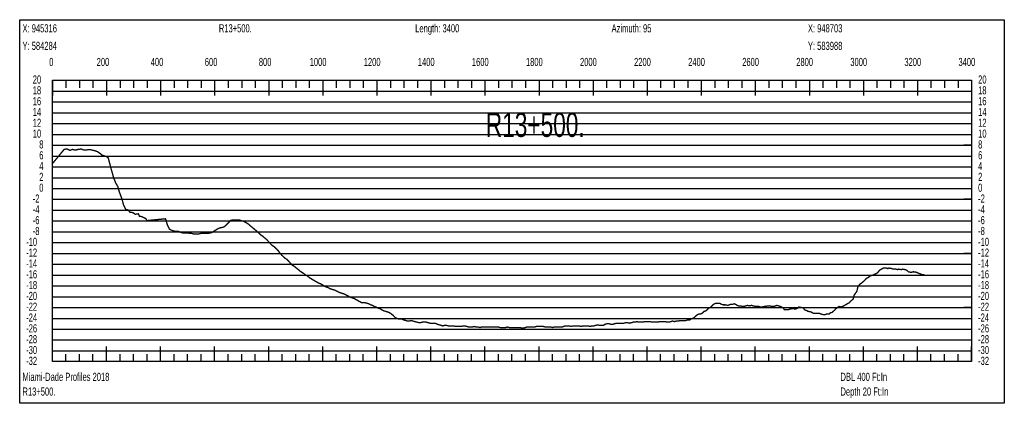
# Model space of a CAD drawing. Header units: inches. Extents: x 471865 to 538526, y 1054316 to 1102451.
# Tile 44 of 131: x 472007 to 475650, y 1078754 to 1080172. Entities that reach past the tile are written whole.
import ezdxf

# ---------------------------------------------------------------- set-up
doc = ezdxf.new("R2010")
doc.units = ezdxf.units.IN
doc.header["$MEASUREMENT"] = 0
for name, color, linetype in [('LABELS', 7, 'Continuous'), ('X_Gr1', 7, 'Continuous'), ('XSECTION', 7, 'Continuous')]:
    doc.layers.add(name, color=color, linetype=linetype)
doc.styles.get("Standard").update_dxf_attribs({"font": 'arial.ttf'})

msp = doc.modelspace()

# ---------------------------------------------------------------- linework, layer by layer
at = {"layer": 'X_Gr1', "color": 6, "linetype": 'Continuous', "lineweight": 18, "true_color": 0xff00ff, "transparency": 33554687, "const_width": 5}
msp.add_lwpolyline([(472128.3, 1079639.6), (472128.3, 1079639.6), (472171.6, 1079692.2), (472182, 1079693.9), (472192.9, 1079688.6), (472202.5, 1079692.2), (472212.9, 1079689.5), (472224.2, 1079692.2), (472235, 1079693.6), (472245.2, 1079689.5), (472256, 1079690.4), (472266.2, 1079691.7), (472276.8, 1079689.1), (472286.9, 1079686.8), (472294.4, 1079683.9), (472305.6, 1079676.5), (472312.5, 1079670.5), (472323.4, 1079667.4), (472329.7, 1079664.8), (472334.9, 1079660), (472345.3, 1079620.7), (472354.4, 1079588.4), (472362.2, 1079568.3), (472370.3, 1079554.4), (472375.3, 1079536.1), (472385.3, 1079509.5), (472391.1, 1079487.4), (472399.6, 1079470.5), (472409.5, 1079467.6), (472415.3, 1079459.4), (472424.9, 1079458.8), (472435.1, 1079452.4), (472446, 1079454.1), (472450.3, 1079444.8), (472457.8, 1079444), (472466.9, 1079439.6), (472473.5, 1079436.7), (472478.2, 1079429), (472484.7, 1079429.6), (472490.9, 1079430.2), (472497.2, 1079430.9), (472503.5, 1079431.5), (472509.9, 1079432.1), (472516.2, 1079432.7), (472522.5, 1079433.3), (472528.9, 1079433.9), (472535.2, 1079434.6), (472541.5, 1079434.9), (472546.6, 1079435.6), (472553.3, 1079413.6), (472560.9, 1079397.6), (472568, 1079393.6), (472574.3, 1079391.6), (472580.3, 1079389.6), (472586.9, 1079389.6), (472594.3, 1079389.6), (472602, 1079385.6), (472609.2, 1079383.6), (472615.4, 1079383.6), (472621.7, 1079383.6), (472628.7, 1079383.6), (472636.3, 1079381.6), (472643.5, 1079381.6), (472650.3, 1079379.6), (472656.8, 1079379.6), (472663.5, 1079379.6), (472670.2, 1079379.6), (472676.7, 1079381.6), (472683, 1079381.6), (472689.7, 1079381.6), (472697, 1079381.6), (472705, 1079381.6), (472712.8, 1079383.6), (472719.6, 1079385.6), (472725.6, 1079389.6), (472731.5, 1079393.6), (472738.4, 1079397.6), (472746.5, 1079401.6), (472755.1, 1079403.6), (472763.1, 1079405.6), (472769.8, 1079411.6), (472775.7, 1079417.6), (472781.7, 1079423.6), (472788.2, 1079429.6), (472795.3, 1079431.6), (472802.9, 1079431.6), (472810.5, 1079431.6), (472817.8, 1079431.6), (472824.6, 1079429.6), (472831, 1079427.6), (472837.5, 1079425.6), (472844.2, 1079421.6), (472851.2, 1079417.6), (472858.3, 1079411.6), (472865.3, 1079405.6), (472872.5, 1079399.6), (472879.7, 1079393.6), (472886.6, 1079387.6), (472893.3, 1079381.6), (472899.7, 1079375.6), (472905.9, 1079371.6), (472912.5, 1079365.6), (472920, 1079359.6), (472927.5, 1079351.6), (472934.4, 1079343.6), (472940.6, 1079337.6), (472946.9, 1079333.6), (472954, 1079327.6), (472961.8, 1079319.6), (472969.4, 1079309.6), (472976.2, 1079301.6), (472982.5, 1079295.6), (472989, 1079289.6), (472996, 1079285.6), (473003.2, 1079277.6), (473010.2, 1079269.6), (473016.7, 1079263.6), (473023.3, 1079259.6), (473030.6, 1079253.6), (473038.2, 1079247.6), (473045.1, 1079241.6), (473051.3, 1079237.6), (473057.8, 1079233.6), (473065, 1079227.6), (473072.4, 1079223.6), (473079.5, 1079217.6), (473086.2, 1079213.6), (473092.9, 1079209.6), (473099.7, 1079205.6), (473106.5, 1079201.6), (473113.4, 1079197.6), (473120, 1079195.6), (473126.5, 1079191.6), (473133.3, 1079187.6), (473140.5, 1079183.6), (473147.7, 1079181.6), (473154.2, 1079177.6), (473160.4, 1079175.6), (473166.8, 1079173.6), (473173.8, 1079171.6), (473181.6, 1079167.6), (473189.1, 1079163.6), (473195.4, 1079161.6), (473201.3, 1079159.6), (473208.1, 1079157.6), (473215.9, 1079153.6), (473223.5, 1079149.6), (473230.3, 1079145.6), (473236.8, 1079143.6), (473243.3, 1079141.6), (473250.4, 1079137.6), (473257.6, 1079133.6), (473264.7, 1079129.6), (473271.6, 1079125.6), (473278.2, 1079125.6), (473284.7, 1079125.6), (473291.3, 1079123.6), (473298.3, 1079121.6), (473305.3, 1079117.6), (473312.2, 1079115.6), (473319, 1079111.6), (473325.4, 1079109.6), (473332, 1079105.6), (473339, 1079103.6), (473346.3, 1079099.6), (473353.8, 1079095.6), (473360.6, 1079093.6), (473366.9, 1079091.6), (473373.1, 1079089.6), (473379.9, 1079085.6), (473387.6, 1079079.6), (473395.1, 1079071.6), (473401.8, 1079067.6), (473408, 1079065.6), (473414.2, 1079065.6), (473420.9, 1079065.6), (473428.2, 1079061.6), (473435.7, 1079059.6), (473442.7, 1079057.6), (473449.1, 1079057.6), (473455.3, 1079059.6), (473462, 1079057.6), (473469.5, 1079055.6), (473477.2, 1079053.6), (473484.2, 1079051.6), (473490.5, 1079051.6), (473496.5, 1079053.6), (473503.2, 1079053.6), (473510.8, 1079053.6), (473518.5, 1079051.6), (473525.5, 1079049.6), (473531.6, 1079049.6), (473537.9, 1079049.6), (473544.9, 1079049.6), (473552.4, 1079045.6), (473559.6, 1079043.6), (473566.1, 1079041.6), (473572.4, 1079039.6), (473579.3, 1079041.6), (473586.4, 1079041.6), (473593.4, 1079039.6), (473599.8, 1079039.6), (473606.1, 1079039.6), (473612.9, 1079039.6), (473620.4, 1079037.6), (473627.7, 1079037.6), (473634.3, 1079037.6), (473640.3, 1079037.6), (473646.7, 1079039.6), (473653.8, 1079039.6), (473661.7, 1079037.6), (473668.9, 1079035.6), (473675.1, 1079035.6), (473681.3, 1079035.6), (473688.2, 1079037.6), (473695.7, 1079035.6), (473703, 1079035.6), (473710, 1079033.6), (473716.6, 1079035.6), (473723, 1079035.6), (473729.9, 1079035.6), (473737.2, 1079035.6), (473744.4, 1079035.6), (473751.3, 1079035.6), (473757.6, 1079035.6), (473764.2, 1079035.6), (473771, 1079035.6), (473777.9, 1079035.6), (473784.7, 1079033.6), (473791.1, 1079033.6), (473797.8, 1079033.6), (473804.5, 1079033.6), (473811.2, 1079035.6), (473818.1, 1079033.6), (473824.9, 1079033.6), (473831.5, 1079033.6), (473837.9, 1079033.6), (473844.3, 1079033.6), (473850.6, 1079033.6), (473857.3, 1079033.6), (473864.7, 1079031.6), (473871.6, 1079031.6), (473877.7, 1079033.6), (473883.8, 1079035.6), (473890.7, 1079035.6), (473898.1, 1079035.6), (473905.1, 1079035.6), (473911.5, 1079035.6), (473917.9, 1079037.6), (473924.5, 1079037.6), (473931.6, 1079037.6), (473938.4, 1079037.6), (473944.9, 1079037.6), (473951.5, 1079035.6), (473958.6, 1079035.6), (473965.7, 1079035.6), (473972.2, 1079035.6), (473978.3, 1079033.6), (473984.9, 1079035.6), (473992.1, 1079035.6), (473999.8, 1079035.6), (474006.7, 1079035.6), (474012.9, 1079035.6), (474019.2, 1079037.6), (474026, 1079039.6), (474033.6, 1079039.6), (474041, 1079039.6), (474047.9, 1079037.6), (474054.2, 1079039.6), (474061, 1079039.6), (474068.4, 1079039.6), (474075.9, 1079039.6), (474085.8, 1079037.6), (474088.9, 1079039.6), (474095.2, 1079039.6), (474102.6, 1079039.6), (474110.4, 1079039.6), (474117.8, 1079037.6), (474124.4, 1079039.6), (474130.8, 1079039.6), (474137.8, 1079041.6), (474145.3, 1079043.6), (474152.8, 1079041.6), (474159.8, 1079041.6), (474166, 1079041.6), (474172.4, 1079045.6), (474179.6, 1079047.6), (474187.5, 1079047.6), (474194.8, 1079045.6), (474201, 1079045.6), (474207.4, 1079047.6), (474214.7, 1079049.6), (474222.1, 1079049.6), (474229, 1079049.6), (474235.2, 1079049.6), (474241.8, 1079049.6), (474249.2, 1079051.6), (474256.6, 1079051.6), (474263.7, 1079049.6), (474270.2, 1079051.6), (474276.7, 1079053.6), (474283.5, 1079053.6), (474290.8, 1079055.6), (474298.3, 1079053.6), (474305.4, 1079053.6), (474312.2, 1079053.6), (474318.7, 1079055.6), (474325.4, 1079055.6), (474332.4, 1079055.6), (474339.5, 1079055.6), (474346.7, 1079053.6), (474353.8, 1079053.6), (474360.6, 1079053.6), (474367.3, 1079053.6), (474374, 1079055.6), (474381, 1079055.6), (474388.1, 1079055.6), (474395.2, 1079055.6), (474402.3, 1079053.6), (474409, 1079053.6), (474415.6, 1079055.6), (474422.4, 1079057.6), (474429.6, 1079055.6), (474437.1, 1079057.6), (474444, 1079057.6), (474450.8, 1079059.6), (474457.6, 1079059.6), (474464.4, 1079059.6), (474471.2, 1079059.6), (474478, 1079061.6), (474485, 1079061.6), (474491.7, 1079065.6), (474501.7, 1079069.6), (474505.2, 1079073.6), (474512.2, 1079079.6), (474519.4, 1079083.6), (474526.4, 1079083.6), (474533, 1079087.6), (474539.7, 1079093.6), (474546.6, 1079095.6), (474554, 1079103.6), (474561.1, 1079107.6), (474567.7, 1079113.6), (474574.5, 1079119.6), (474581.9, 1079123.6), (474589.5, 1079123.6), (474596.5, 1079123.6), (474603.1, 1079119.6), (474609.8, 1079117.6), (474616.9, 1079117.6), (474628, 1079115.6), (474631.4, 1079117.6), (474637.9, 1079119.6), (474644.5, 1079119.6), (474651.1, 1079121.6), (474658.2, 1079117.6), (474665.5, 1079113.6), (474672.5, 1079113.6), (474682.3, 1079111.6), (474685.6, 1079111.6), (474692.5, 1079113.6), (474699.5, 1079115.6), (474706.5, 1079113.6), (474713.6, 1079115.6), (474720.4, 1079113.6), (474730.2, 1079111.6), (474733.7, 1079111.6), (474740.7, 1079111.6), (474747.9, 1079109.6), (474754.6, 1079109.6), (474761.3, 1079111.6), (474767.7, 1079111.6), (474774, 1079113.6), (474784.5, 1079113.6), (474788.1, 1079111.6), (474798.7, 1079111.6), (474802, 1079113.6), (474808.3, 1079115.6), (474814.6, 1079113.6), (474821.2, 1079111.6), (474832.3, 1079105.6), (474835.8, 1079099.6), (474842.3, 1079099.6), (474851.4, 1079099.6), (474854.7, 1079101.6), (474865.8, 1079103.6), (474869.4, 1079103.6), (474876.4, 1079101.6), (474885.9, 1079105.6), (474889.2, 1079109.6), (474899.9, 1079107.6), (474907, 1079105.6), (474910.4, 1079099.6), (474919.7, 1079095.6), (474922.9, 1079093.6), (474933.6, 1079091.6), (474937.4, 1079089.6), (474944.5, 1079085.6), (474953.8, 1079085.6), (474957, 1079085.6), (474967.5, 1079085.6), (474971.3, 1079083.6), (474978.6, 1079081.6), (474987.9, 1079081.6), (474991, 1079083.6), (475001.3, 1079083.6), (475005, 1079087.6), (475012.2, 1079089.6), (475021.5, 1079097.6), (475024.6, 1079101.6), (475034.7, 1079109.6), (475038.3, 1079111.6), (475045.4, 1079109.6), (475055.5, 1079113.6), (475058.8, 1079115.6), (475069.1, 1079121.6), (475076.3, 1079125.6), (475079.9, 1079129.6), (475090.7, 1079139.6), (475094.1, 1079153.6), (475104.2, 1079167.6), (475107.7, 1079183.6), (475115, 1079193.6), (475125.8, 1079201.6), (475132.6, 1079207.6), (475139.7, 1079215.6), (475147.5, 1079219.6), (475151.6, 1079223.6), (475163.6, 1079227.6), (475167.1, 1079229.6), (475176.9, 1079233.6), (475183.8, 1079239.6), (475187.6, 1079245.6), (475198.9, 1079251.6), (475202.3, 1079253.6), (475212, 1079253.6), (475218.8, 1079251.6), (475222.4, 1079253.6), (475233.5, 1079251.6), (475237.1, 1079249.6), (475247.8, 1079249.6), (475255, 1079247.6), (475258.7, 1079249.6), (475269.3, 1079247.6), (475272.9, 1079249.6), (475284, 1079247.6), (475291.3, 1079243.6), (475294.9, 1079239.6), (475305.1, 1079237.6), (475311.9, 1079239.6), (475315.4, 1079239.6), (475325.8, 1079237.6), (475329.3, 1079235.6), (475339.3, 1079231.6), (475345.4, 1079229.6), (475348.6, 1079229.6), (475358.7, 1079225.6)], dxfattribs=at)
at = {"layer": 'XSECTION', "color": 18, "linetype": 'Continuous', "true_color": 0x000000}
for points in [[(472007.1, 1080171.6), (475649.5, 1080171.6), (475649.5, 1078753.6), (472007.1, 1078753.6), (472007.1, 1080171.6)], [(472128.3, 1079947.6), (475528.3, 1079947.6), (475528.3, 1078907.6), (472128.3, 1078907.6), (472128.3, 1079947.6)], [(472128.3, 1079947.6), (472128.3, 1079891.2)], [(472128.3, 1079947.6), (472128.3, 1079891.2)], [(472128.3, 1079947.6), (472128.3, 1079919.6)], [(472128.3, 1079947.6), (472128.3, 1079919.6)], [(472178.3, 1079947.6), (472178.3, 1079919.6)], [(472228.3, 1079947.6), (472228.3, 1079919.6)], [(472278.3, 1079947.6), (472278.3, 1079919.6)], [(472328.3, 1079947.6), (472328.3, 1079891.2)], [(472328.3, 1079947.6), (472328.3, 1079919.6)], [(472378.3, 1079947.6), (472378.3, 1079919.6)], [(472428.3, 1079947.6), (472428.3, 1079919.6)], [(472478.3, 1079947.6), (472478.3, 1079919.6)], [(472528.3, 1079947.6), (472528.3, 1079891.2)], [(472528.3, 1079947.6), (472528.3, 1079919.6)], [(472578.3, 1079947.6), (472578.3, 1079919.6)], [(472628.3, 1079947.6), (472628.3, 1079919.6)], [(472678.3, 1079947.6), (472678.3, 1079919.6)], [(472728.3, 1079947.6), (472728.3, 1079891.2)], [(472728.3, 1079947.6), (472728.3, 1079919.6)], [(472778.3, 1079947.6), (472778.3, 1079919.6)], [(472828.3, 1079947.6), (472828.3, 1079919.6)], [(472878.3, 1079947.6), (472878.3, 1079919.6)], [(472928.3, 1079947.6), (472928.3, 1079891.2)], [(472928.3, 1079947.6), (472928.3, 1079919.6)], [(472978.3, 1079947.6), (472978.3, 1079919.6)], [(473028.3, 1079947.6), (473028.3, 1079919.6)], [(473078.3, 1079947.6), (473078.3, 1079919.6)], [(473128.3, 1079947.6), (473128.3, 1079891.2)], [(473128.3, 1079947.6), (473128.3, 1079919.6)], [(473178.3, 1079947.6), (473178.3, 1079919.6)], [(473228.3, 1079947.6), (473228.3, 1079919.6)], [(473278.3, 1079947.6), (473278.3, 1079919.6)], [(473328.3, 1079947.6), (473328.3, 1079891.2)], [(473328.3, 1079947.6), (473328.3, 1079919.6)], [(473378.3, 1079947.6), (473378.3, 1079919.6)], [(473428.3, 1079947.6), (473428.3, 1079919.6)], [(473478.3, 1079947.6), (473478.3, 1079919.6)], [(473528.3, 1079947.6), (473528.3, 1079891.2)], [(473528.3, 1079947.6), (473528.3, 1079919.6)], [(473578.3, 1079947.6), (473578.3, 1079919.6)], [(473628.3, 1079947.6), (473628.3, 1079919.6)], [(473678.3, 1079947.6), (473678.3, 1079919.6)], [(473728.3, 1079947.6), (473728.3, 1079891.2)], [(473728.3, 1079947.6), (473728.3, 1079919.6)], [(473778.3, 1079947.6), (473778.3, 1079919.6)], [(473828.3, 1079947.6), (473828.3, 1079919.6)], [(473878.3, 1079947.6), (473878.3, 1079919.6)], [(473928.3, 1079947.6), (473928.3, 1079891.2)], [(473928.3, 1079947.6), (473928.3, 1079919.6)], [(473978.3, 1079947.6), (473978.3, 1079919.6)], [(474028.3, 1079947.6), (474028.3, 1079919.6)], [(474078.3, 1079947.6), (474078.3, 1079919.6)], [(474128.3, 1079947.6), (474128.3, 1079891.2)], [(474128.3, 1079947.6), (474128.3, 1079919.6)], [(474178.3, 1079947.6), (474178.3, 1079919.6)], [(474228.3, 1079947.6), (474228.3, 1079919.6)], [(474278.3, 1079947.6), (474278.3, 1079919.6)], [(474328.3, 1079947.6), (474328.3, 1079891.2)], [(474328.3, 1079947.6), (474328.3, 1079919.6)], [(474378.3, 1079947.6), (474378.3, 1079919.6)], [(474428.3, 1079947.6), (474428.3, 1079919.6)], [(474478.3, 1079947.6), (474478.3, 1079919.6)], [(474528.3, 1079947.6), (474528.3, 1079891.2)], [(474528.3, 1079947.6), (474528.3, 1079919.6)], [(474578.3, 1079947.6), (474578.3, 1079919.6)], [(474628.3, 1079947.6), (474628.3, 1079919.6)], [(474678.3, 1079947.6), (474678.3, 1079919.6)], [(474728.3, 1079947.6), (474728.3, 1079891.2)], [(474728.3, 1079947.6), (474728.3, 1079919.6)], [(474778.3, 1079947.6), (474778.3, 1079919.6)], [(474828.3, 1079947.6), (474828.3, 1079919.6)], [(474878.3, 1079947.6), (474878.3, 1079919.6)], [(474928.3, 1079947.6), (474928.3, 1079891.2)], [(474928.3, 1079947.6), (474928.3, 1079919.6)], [(474978.3, 1079947.6), (474978.3, 1079919.6)], [(475028.3, 1079947.6), (475028.3, 1079919.6)], [(475078.3, 1079947.6), (475078.3, 1079919.6)], [(475128.3, 1079947.6), (475128.3, 1079891.2)], [(475128.3, 1079947.6), (475128.3, 1079919.6)], [(475178.3, 1079947.6), (475178.3, 1079919.6)], [(475228.3, 1079947.6), (475228.3, 1079919.6)], [(475278.3, 1079947.6), (475278.3, 1079919.6)], [(475328.3, 1079947.6), (475328.3, 1079891.2)], [(475328.3, 1079947.6), (475328.3, 1079919.6)], [(475378.3, 1079947.6), (475378.3, 1079919.6)], [(475428.3, 1079947.6), (475428.3, 1079919.6)], [(475478.3, 1079947.6), (475478.3, 1079919.6)], [(475528.3, 1079947.6), (475528.3, 1079891.2)], [(475528.3, 1079947.6), (475528.3, 1079919.6)], [(472128.3, 1079707.6), (472156.3, 1079707.6)], [(475528.3, 1079707.6), (475500.3, 1079707.6)], [(472128.3, 1079507.6), (472156.3, 1079507.6)], [(475528.3, 1079507.6), (475500.3, 1079507.6)], [(472128.3, 1079307.6), (472156.3, 1079307.6)], [(475528.3, 1079307.6), (475500.3, 1079307.6)], [(472128.3, 1079107.6), (472156.3, 1079107.6)], [(475528.3, 1079107.6), (475500.3, 1079107.6)], [(472128.3, 1078907.6), (472128.3, 1078964)], [(472128.3, 1078907.6), (472128.3, 1078964)], [(472328.3, 1078907.6), (472328.3, 1078964)], [(472528.3, 1078907.6), (472528.3, 1078964)], [(472728.3, 1078907.6), (472728.3, 1078964)], [(472928.3, 1078907.6), (472928.3, 1078964)], [(473128.3, 1078907.6), (473128.3, 1078964)], [(473328.3, 1078907.6), (473328.3, 1078964)], [(473528.3, 1078907.6), (473528.3, 1078964)], [(473728.3, 1078907.6), (473728.3, 1078964)], [(473928.3, 1078907.6), (473928.3, 1078964)], [(474128.3, 1078907.6), (474128.3, 1078964)], [(474328.3, 1078907.6), (474328.3, 1078964)], [(474528.3, 1078907.6), (474528.3, 1078964)], [(474728.3, 1078907.6), (474728.3, 1078964)], [(474928.3, 1078907.6), (474928.3, 1078964)], [(475128.3, 1078907.6), (475128.3, 1078964)], [(475328.3, 1078907.6), (475328.3, 1078964)], [(475528.3, 1078907.6), (475528.3, 1078964)], [(472128.3, 1078907.6), (472128.3, 1078935.6)], [(472128.3, 1078907.6), (472128.3, 1078935.6)], [(472178.3, 1078907.6), (472178.3, 1078935.6)], [(472228.3, 1078907.6), (472228.3, 1078935.6)], [(472278.3, 1078907.6), (472278.3, 1078935.6)], [(472328.3, 1078907.6), (472328.3, 1078935.6)], [(472378.3, 1078907.6), (472378.3, 1078935.6)], [(472428.3, 1078907.6), (472428.3, 1078935.6)], [(472478.3, 1078907.6), (472478.3, 1078935.6)], [(472528.3, 1078907.6), (472528.3, 1078935.6)], [(472578.3, 1078907.6), (472578.3, 1078935.6)], [(472628.3, 1078907.6), (472628.3, 1078935.6)], [(472678.3, 1078907.6), (472678.3, 1078935.6)], [(472728.3, 1078907.6), (472728.3, 1078935.6)], [(472778.3, 1078907.6), (472778.3, 1078935.6)], [(472828.3, 1078907.6), (472828.3, 1078935.6)], [(472878.3, 1078907.6), (472878.3, 1078935.6)], [(472928.3, 1078907.6), (472928.3, 1078935.6)], [(472978.3, 1078907.6), (472978.3, 1078935.6)], [(473028.3, 1078907.6), (473028.3, 1078935.6)], [(473078.3, 1078907.6), (473078.3, 1078935.6)], [(473128.3, 1078907.6), (473128.3, 1078935.6)], [(473178.3, 1078907.6), (473178.3, 1078935.6)], [(473228.3, 1078907.6), (473228.3, 1078935.6)], [(473278.3, 1078907.6), (473278.3, 1078935.6)], [(473328.3, 1078907.6), (473328.3, 1078935.6)], [(473378.3, 1078907.6), (473378.3, 1078935.6)], [(473428.3, 1078907.6), (473428.3, 1078935.6)], [(473478.3, 1078907.6), (473478.3, 1078935.6)], [(473528.3, 1078907.6), (473528.3, 1078935.6)], [(473578.3, 1078907.6), (473578.3, 1078935.6)], [(473628.3, 1078907.6), (473628.3, 1078935.6)], [(473678.3, 1078907.6), (473678.3, 1078935.6)], [(473728.3, 1078907.6), (473728.3, 1078935.6)], [(473778.3, 1078907.6), (473778.3, 1078935.6)], [(473828.3, 1078907.6), (473828.3, 1078935.6)], [(473878.3, 1078907.6), (473878.3, 1078935.6)], [(473928.3, 1078907.6), (473928.3, 1078935.6)], [(473978.3, 1078907.6), (473978.3, 1078935.6)], [(474028.3, 1078907.6), (474028.3, 1078935.6)], [(474078.3, 1078907.6), (474078.3, 1078935.6)], [(474128.3, 1078907.6), (474128.3, 1078935.6)], [(474178.3, 1078907.6), (474178.3, 1078935.6)], [(474228.3, 1078907.6), (474228.3, 1078935.6)], [(474278.3, 1078907.6), (474278.3, 1078935.6)], [(474328.3, 1078907.6), (474328.3, 1078935.6)], [(474378.3, 1078907.6), (474378.3, 1078935.6)], [(474428.3, 1078907.6), (474428.3, 1078935.6)], [(474478.3, 1078907.6), (474478.3, 1078935.6)], [(474528.3, 1078907.6), (474528.3, 1078935.6)], [(474578.3, 1078907.6), (474578.3, 1078935.6)], [(474628.3, 1078907.6), (474628.3, 1078935.6)], [(474678.3, 1078907.6), (474678.3, 1078935.6)], [(474728.3, 1078907.6), (474728.3, 1078935.6)], [(474778.3, 1078907.6), (474778.3, 1078935.6)], [(474828.3, 1078907.6), (474828.3, 1078935.6)], [(474878.3, 1078907.6), (474878.3, 1078935.6)], [(474928.3, 1078907.6), (474928.3, 1078935.6)], [(474978.3, 1078907.6), (474978.3, 1078935.6)], [(475028.3, 1078907.6), (475028.3, 1078935.6)], [(475078.3, 1078907.6), (475078.3, 1078935.6)], [(475128.3, 1078907.6), (475128.3, 1078935.6)], [(475178.3, 1078907.6), (475178.3, 1078935.6)], [(475228.3, 1078907.6), (475228.3, 1078935.6)], [(475278.3, 1078907.6), (475278.3, 1078935.6)], [(475328.3, 1078907.6), (475328.3, 1078935.6)], [(475378.3, 1078907.6), (475378.3, 1078935.6)], [(475428.3, 1078907.6), (475428.3, 1078935.6)], [(475478.3, 1078907.6), (475478.3, 1078935.6)], [(475528.3, 1078907.6), (475528.3, 1078935.6)]]:
    msp.add_lwpolyline(points, dxfattribs=at)
at = {"layer": 'XSECTION', "color": 18, "true_color": 0x000000}
for points in [[(472128.3, 1079907.6), (475528.3, 1079907.6)], [(472128.3, 1079867.6), (475528.3, 1079867.6)], [(472128.3, 1079827.6), (475528.3, 1079827.6)], [(472128.3, 1079787.6), (475528.3, 1079787.6)], [(472128.3, 1079747.6), (475528.3, 1079747.6)], [(472128.3, 1079707.6), (475528.3, 1079707.6)], [(472128.3, 1079667.6), (475528.3, 1079667.6)], [(472128.3, 1079627.6), (475528.3, 1079627.6)], [(472128.3, 1079587.6), (475528.3, 1079587.6)], [(472128.3, 1079547.6), (475528.3, 1079547.6)], [(472128.3, 1079507.6), (475528.3, 1079507.6)], [(472128.3, 1079467.6), (475528.3, 1079467.6)], [(472128.3, 1079427.6), (475528.3, 1079427.6)], [(472128.3, 1079387.6), (475528.3, 1079387.6)], [(472128.3, 1079347.6), (475528.3, 1079347.6)], [(472128.3, 1079307.6), (475528.3, 1079307.6)], [(472128.3, 1079267.6), (475528.3, 1079267.6)], [(472128.3, 1079227.6), (475528.3, 1079227.6)], [(472128.3, 1079187.6), (475528.3, 1079187.6)], [(472128.3, 1079147.6), (475528.3, 1079147.6)], [(472128.3, 1079107.6), (475528.3, 1079107.6)], [(472128.3, 1079067.6), (475528.3, 1079067.6)], [(472128.3, 1079027.6), (475528.3, 1079027.6)], [(472128.3, 1078987.6), (475528.3, 1078987.6)], [(472128.3, 1078947.6), (475528.3, 1078947.6)]]:
    msp.add_lwpolyline(points, dxfattribs=at)

# ---------------------------------------------------------------- texts
at = {"layer": 'LABELS', "color": 18, "true_color": 0x000000, "width": 0.666667}
for s, height, p in [('X: 945316', 30, (472017.5, 1080124.8)), ('R13+500.', 30, (472743.9, 1080124.8)), ('Length: 3400', 30, (473470.3, 1080124.8)), ('Azimuth: 95', 30, (474196.7, 1080124.8)), ('X: 948703', 30, (474923.1, 1080124.8)), ('Y: 584284', 30, (472017.5, 1080060)), ('Y: 583988', 30, (474923.1, 1080060)), ('0', 30, (472116.3, 1080000.4)), ('0', 30, (472116.3, 1080000.4)), ('200', 30, (472291.9, 1080000.4)), ('400', 30, (472491.9, 1080000.4)), ('600', 30, (472691.9, 1080000.4)), ('800', 30, (472891.9, 1080000.4)), ('1000', 30, (473079.9, 1080000.4)), ('1200', 30, (473279.9, 1080000.4)), ('1400', 30, (473479.9, 1080000.4)), ('1600', 30, (473679.9, 1080000.4)), ('1800', 30, (473879.9, 1080000.4)), ('2000', 30, (474079.9, 1080000.4)), ('2200', 30, (474279.9, 1080000.4)), ('2400', 30, (474479.9, 1080000.4)), ('2600', 30, (474679.9, 1080000.4)), ('2800', 30, (474879.9, 1080000.4)), ('3000', 30, (475079.9, 1080000.4)), ('3200', 30, (475279.9, 1080000.4)), ('3400', 30, (475479.9, 1080000.4)), ('20', 30, (472055.5, 1079935.6)), ('20', 30, (475552.7, 1079935.6)), ('18', 30, (472055.5, 1079895.6)), ('18', 30, (475552.7, 1079895.6)), ('16', 30, (472055.5, 1079855.6)), ('16', 30, (475552.7, 1079855.6)), ('14', 30, (472055.5, 1079815.6)), ('R13+500.', 90, (473731.5, 1079738.4)), ('14', 30, (475552.7, 1079815.6)), ('12', 30, (472055.5, 1079775.6)), ('12', 30, (475552.7, 1079775.6)), ('10', 30, (472055.5, 1079735.6)), ('10', 30, (475552.7, 1079735.6)), ('8', 30, (472079.5, 1079695.6)), ('8', 30, (475552.7, 1079695.6)), ('6', 30, (472079.5, 1079655.6)), ('6', 30, (475552.7, 1079655.6)), ('4', 30, (472079.5, 1079615.6)), ('4', 30, (475552.7, 1079615.6)), ('2', 30, (472079.5, 1079575.6)), ('2', 30, (475552.7, 1079575.6)), ('0', 30, (472079.5, 1079535.6)), ('0', 30, (475552.7, 1079535.6)), ('-2', 30, (472055.5, 1079495.6)), ('-2', 30, (475552.7, 1079495.6)), ('-4', 30, (472055.5, 1079455.6)), ('-4', 30, (475552.7, 1079455.6)), ('-6', 30, (472055.5, 1079415.6)), ('-6', 30, (475552.7, 1079415.6)), ('-8', 30, (472055.5, 1079375.6)), ('-8', 30, (475552.7, 1079375.6)), ('-10', 30, (472031.1, 1079335.6)), ('-10', 30, (475552.7, 1079335.6)), ('-12', 30, (472031.1, 1079295.6)), ('-12', 30, (475552.7, 1079295.6)), ('-14', 30, (472031.1, 1079255.6)), ('-14', 30, (475552.7, 1079255.6)), ('-16', 30, (472031.1, 1079215.6)), ('-16', 30, (475552.7, 1079215.6)), ('-18', 30, (472031.1, 1079175.6)), ('-18', 30, (475552.7, 1079175.6)), ('-20', 30, (472031.1, 1079135.6)), ('-20', 30, (475552.7, 1079135.6)), ('-22', 30, (472031.1, 1079095.6)), ('-22', 30, (475552.7, 1079095.6)), ('-24', 30, (472031.1, 1079055.6)), ('-24', 30, (475552.7, 1079055.6)), ('-26', 30, (472031.1, 1079015.6)), ('-26', 30, (475552.7, 1079015.6)), ('-28', 30, (472031.1, 1078975.6)), ('-28', 30, (475552.7, 1078975.6)), ('-30', 30, (472031.1, 1078935.6)), ('-30', 30, (475552.7, 1078935.6)), ('-32', 30, (472031.1, 1078895.6)), ('-32', 30, (475552.7, 1078895.6)), ('Miami-Dade Profiles 2018', 30, (472017.5, 1078836.4)), ('DBL 400 Ft:In', 30, (475043.5, 1078836.4)), ('R13+500.', 30, (472017.5, 1078782)), ('Depth 20 Ft:In', 30, (475043.5, 1078782))]:
    msp.add_text(s, height=height, dxfattribs=at).set_placement(p)

doc.saveas('drawing.dxf')
